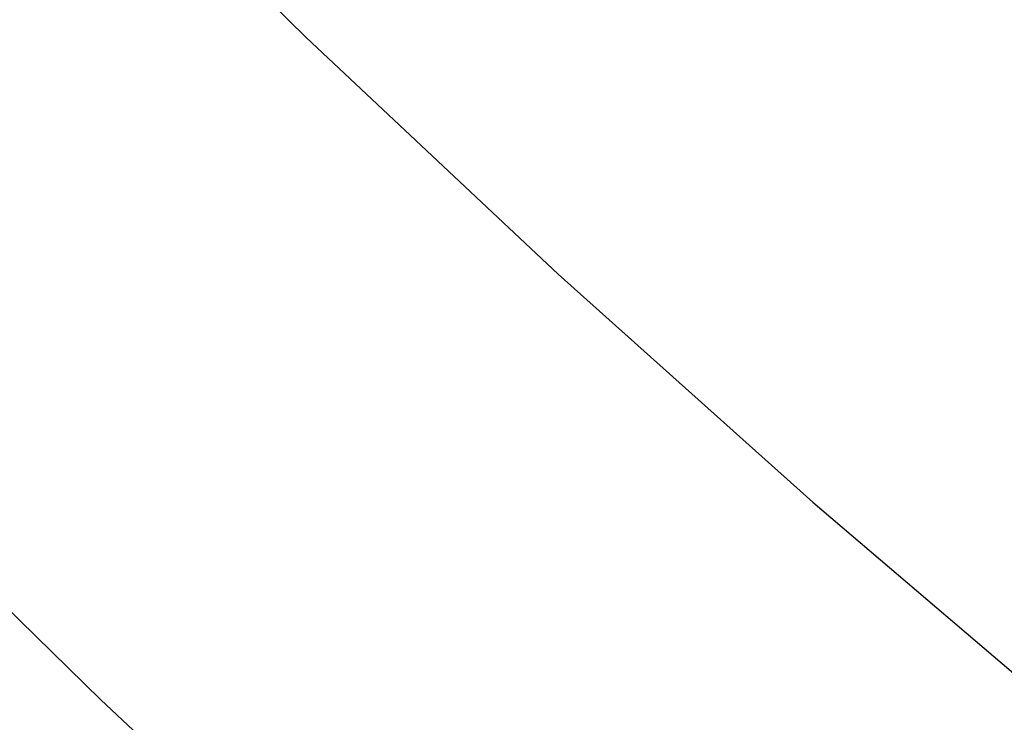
# Paper-space layout '_Isométrica' of a CAD drawing. Header units: millimetres. Extents: x -968 to -258, y -965 to -50.
# Tile 40 of 147: x -685 to -658, y -713 to -694. Entities that reach past the tile are written whole.
import ezdxf

# ---------------------------------------------------------------- set-up
doc = ezdxf.new("R2010")
doc.units = ezdxf.units.MM

psp = doc.layouts.new('_Isométrica')

# ---------------------------------------------------------------- linework, layer by layer
at = {"color": 7, "linetype": 'Continuous', "lineweight": 25, "flags": 128}
for points in [[(-684.042, -687.43), (-677.321, -694.042), (-670.522, -700.426), (-663.652, -706.576), (-656.721, -712.483), (-649.736, -718.14), (-642.706, -723.541), (-635.64, -728.679), (-628.547, -733.547)], [(-699.903, -694.675), (-696.863, -697.885), (-689.906, -705.007), (-682.863, -711.909), (-675.742, -718.582), (-668.55, -725.02), (-661.297, -731.215), (-653.989, -737.16), (-646.635, -742.848), (-639.244, -748.274), (-631.824, -753.431), (-624.382, -758.313)]]:
    psp.add_lwpolyline(points, dxfattribs=at)
at = {"color": 7, "linetype": 'Continuous', "lineweight": 25}
psp.add_open_spline([(-724.781, -301.357), (-723.882, -300.927), (-721.556, -299.811), (-717.63, -298.324), (-713.033, -296.864), (-708.298, -295.698), (-703.441, -294.811), (-698.468, -294.207), (-693.387, -293.884), (-688.202, -293.84), (-682.919, -294.075), (-677.545, -294.587), (-672.084, -295.376), (-666.542, -296.439), (-660.924, -297.777), (-655.238, -299.387), (-649.49, -301.27), (-643.686, -303.423), (-637.835, -305.844), (-631.943, -308.531), (-626.018, -311.482), (-620.07, -314.693), (-614.104, -318.161), (-608.131, -321.882), (-602.159, -325.852), (-596.195, -330.066), (-590.249, -334.52), (-584.329, -339.206), (-578.443, -344.121), (-572.601, -349.257), (-566.809, -354.607), (-561.077, -360.165), (-555.412, -365.924), (-549.823, -371.875), (-544.318, -378.012), (-538.905, -384.325), (-533.591, -390.806), (-528.384, -397.446), (-523.29, -404.237), (-518.318, -411.168), (-513.475, -418.232), (-508.766, -425.417), (-504.199, -432.715), (-499.779, -440.115), (-495.514, -447.606), (-491.409, -455.18), (-487.469, -462.824), (-483.7, -470.529), (-480.107, -478.284), (-476.695, -486.079), (-473.468, -493.901), (-470.431, -501.741), (-467.588, -509.588), (-464.942, -517.431), (-462.496, -525.258), (-460.255, -533.059), (-458.219, -540.823), (-456.393, -548.54), (-454.778, -556.197), (-453.375, -563.785), (-452.186, -571.294), (-451.212, -578.711), (-450.454, -586.028), (-449.912, -593.234), (-449.585, -600.319), (-449.474, -607.273), (-449.578, -614.087), (-449.894, -620.752), (-450.423, -627.259), (-451.162, -633.599), (-452.109, -639.764), (-453.262, -645.747), (-454.617, -651.539), (-456.173, -657.135), (-457.927, -662.529), (-459.874, -667.713), (-462.014, -672.685), (-464.343, -677.438), (-466.859, -681.968), (-469.56, -686.272), (-472.444, -690.346), (-475.51, -694.187), (-478.758, -697.787), (-482.183, -701.151), (-485.799, -704.246), (-488.595, -706.428), (-490.235, -707.492), (-490.556, -707.701)], degree=3, knots=[0, 0, 0, 0, 0.007836, 0.02028, 0.032685, 0.045037, 0.057326, 0.069547, 0.081702, 0.093794, 0.105828, 0.117813, 0.129755, 0.141662, 0.153541, 0.165397, 0.177237, 0.189064, 0.200883, 0.212698, 0.224509, 0.236321, 0.248133, 0.259947, 0.271764, 0.283585, 0.295411, 0.307242, 0.319077, 0.330917, 0.342763, 0.354613, 0.366467, 0.378326, 0.390189, 0.402055, 0.413925, 0.425798, 0.437673, 0.449551, 0.461431, 0.473312, 0.485194, 0.497076, 0.508959, 0.520842, 0.532725, 0.544606, 0.556486, 0.568364, 0.580239, 0.592112, 0.603983, 0.61585, 0.627713, 0.639572, 0.651426, 0.663276, 0.675121, 0.68696, 0.698794, 0.710623, 0.722446, 0.734263, 0.746076, 0.757883, 0.769686, 0.781486, 0.793285, 0.805082, 0.81688, 0.828682, 0.84049, 0.852308, 0.864141, 0.875993, 0.88787, 0.899779, 0.911728, 0.923723, 0.935772, 0.947881, 0.960057, 0.9723, 0.984611, 0.996982, 1, 1, 1, 1], dxfattribs=at)

doc.saveas('drawing.dxf')
